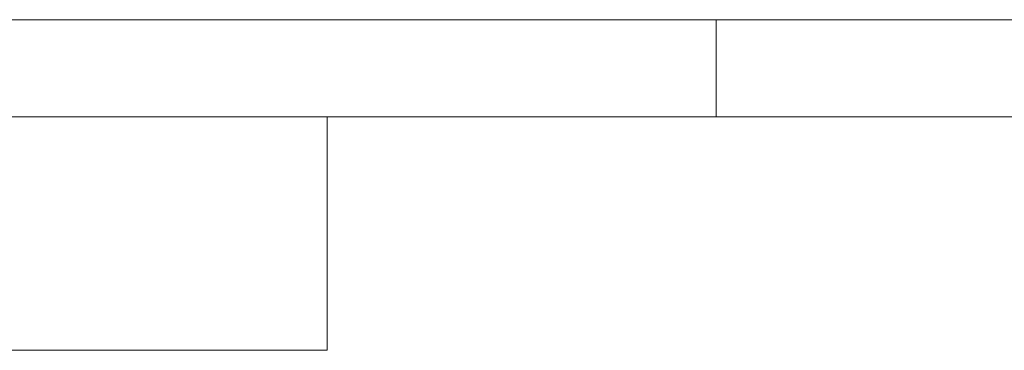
# Model space of a CAD drawing. Header units: millimetres. Extents: x 559 to 1365, y 424 to 1103.
# Tile 32 of 45: x 692 to 789, y 1069 to 1102. Entities that reach past the tile are written whole.
import ezdxf

# ---------------------------------------------------------------- set-up
doc = ezdxf.new("R2010")
doc.units = ezdxf.units.MM
doc.layers.add('5', color=7, linetype='Continuous', lineweight=35)

msp = doc.modelspace()

# ---------------------------------------------------------------- linework, layer by layer
at = {"layer": '5', "lineweight": 5}
for p, q in [((558.993324, 1101.829518), (1365.390779, 1101.829518)), ((760.592688, 1092.229548), (760.592688, 1101.829518)), ((606.993173, 1092.229548), (1355.790809, 1092.229548)), ((722.190779, 1069.191318), (722.190779, 1092.231318)), ((722.190779, 1069.191318), (606.990779, 1069.191318))]:
    msp.add_line(p, q, dxfattribs=at)

doc.saveas('drawing.dxf')
